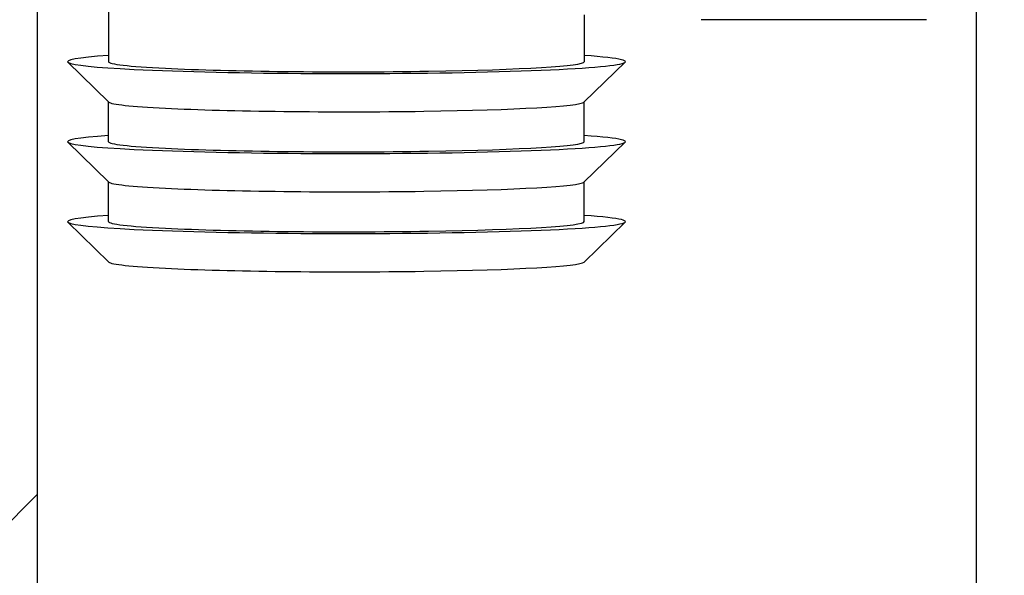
# Model space of a CAD drawing. Header units: millimetres. Extents: x 28600 to 181045, y -399112 to -163690.
# Tile 156 of 256: x 61155 to 61175, y -197715 to -197704. Entities that reach past the tile are written whole.
import ezdxf

# ---------------------------------------------------------------- set-up
doc = ezdxf.new("R2010")
doc.units = ezdxf.units.MM
doc.layers.get('0').update_dxf_attribs({"color": 8})
for name, color, linetype in [('!! 1_hatch projektowane ściany', 8, 'Continuous'), ('!! 1_PROJ Sciany', 8, 'Continuous'), ('!! 1_zabudowa GK', 8, 'Continuous')]:
    doc.layers.add(name, color=color, linetype=linetype)
doc.layers.add('!!_@ wypos sanit nd', color=8, linetype='Continuous', plot=False)

# ---------------------------------------------------------------- blocks, each defined once
blk = doc.blocks.new('A$C4ebe9e89')
for points in [[(-0.24944, 0.17326), (-0.24147, 0.18145)], [(-0.24136, 0.17331), (-0.23341, 0.17331), (-0.22548, 0.18145)], [(-0.22538, 0.17331), (-0.21743, 0.17331), (-0.2095, 0.18145)], [(-0.19567, 0.17331), (-0.20939, 0.17331)], [(-0.24944, 0.07835), (-0.24147, 0.07016)], [(-0.24136, 0.07831), (-0.23341, 0.07831), (-0.22548, 0.07016)], [(-0.22538, 0.07831), (-0.21743, 0.07831), (-0.2095, 0.07016)], [(-0.2, 0.07831), (-0.20939, 0.07831)], [(-0.20099, 0.05497), (-0.20099, 0.00998)]]:
    blk.add_lwpolyline(points)
for centre, major_axis, start_param, end_param in [((-0.24136, 0.12581), (0, 0.0557), 5.733752, 6.988802), ((-0.22538, 0.12581), (0, 0.0557), 5.733752, 6.988802), ((-0.20939, 0.12581), (0, 0.0557), 5.733752, 6.988802), ((-0.24936, 0.12581), (0, 0.0475), 0.043665, 0.705617), ((-0.24136, 0.12581), (0, 0.0475), 0, 0.705617), ((-0.23337, 0.12581), (0, 0.0475), 0.043665, 0.705617), ((-0.22538, 0.12581), (0, 0.0475), 0, 0.705617), ((-0.21738, 0.12581), (0, 0.0475), 0.043665, 0.705617), ((-0.20939, 0.12581), (0, 0.0475), 0, 0.705617), ((-0.24136, 0.12581), (0, 0.0557), 0.705617, 3.691026), ((-0.22538, 0.12581), (0, 0.0557), 0.705617, 3.691026), ((-0.20939, 0.12581), (0, 0.0557), 0.705617, 3.691026), ((-0.24936, 0.12581), (0, 0.0475), 0.705617, 3.097928), ((-0.24136, 0.12581), (0, 0.0475), 0.705617, 3.141593), ((-0.23337, 0.12581), (0, 0.0475), 0.705617, 3.097928), ((-0.22538, 0.12581), (0, 0.0475), 0.705617, 3.141593), ((-0.21738, 0.12581), (0, 0.0475), 0.705617, 3.097928), ((-0.20939, 0.12581), (0, 0.0475), 0.705617, 3.141593)]:
    blk.add_ellipse(centre, major_axis=major_axis, ratio=0.04256, start_param=start_param, end_param=end_param)

msp = doc.modelspace()

# ---------------------------------------------------------------- hatches: boundary and pattern name
at = {"layer": '!! 1_hatch projektowane ściany'}
h = msp.add_hatch(dxfattribs=at)
h.set_pattern_fill('ANSI31', color=256, scale=2.5)
h.set_pattern_definition([(45, (0, -1.54), (-5.61266008, 5.61266008), [])])
h.paths.add_polyline_path([(61399.56735, -197845.62813), (61399.56735, -197833.62813), (61155.43682, -197833.62813), (61155.43682, -197623.62813), (61399.56735, -197624.50331), (61399.56735, -197611.62813), (61147.43682, -197611.62813), (61147.43682, -197546.87813), (61135.43682, -197546.87813), (61135.43682, -197910.37813), (61147.43682, -197910.37813), (61147.43682, -197845.62813)])

# ---------------------------------------------------------------- linework, layer by layer
msp.add_lwpolyline([(61399.56735, -197845.62813), (61399.56735, -197833.62813), (61155.43682, -197833.62813), (61155.43682, -197623.62813), (61399.56735, -197624.50331), (61399.56735, -197611.62813), (61147.43682, -197611.62813), (61147.43682, -197546.87813), (61135.43682, -197546.87813), (61135.43682, -197910.37813), (61147.43682, -197910.37813), (61147.43682, -197845.62813)], close=True, dxfattribs=at)
at = {"layer": '!! 1_PROJ Sciany'}
msp.add_lwpolyline([(61155.43682, -197833.62813), (61155.43682, -197623.62813), (61399.56735, -197623.62813)], dxfattribs=at)
at = {"layer": '!! 1_zabudowa GK'}
msp.add_lwpolyline([(61174.18682, -197833.62813), (61174.18682, -197623.62813)], dxfattribs=at)

# ---------------------------------------------------------------- block references
at = {"layer": '!!_@ wypos sanit nd', "xscale": 100, "yscale": 100, "zscale": 100, "rotation": 89.99999999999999}
msp.add_blockref('A$C4ebe9e89', (61174.18682, -197683.62767), dxfattribs=at)

doc.saveas('drawing.dxf')
